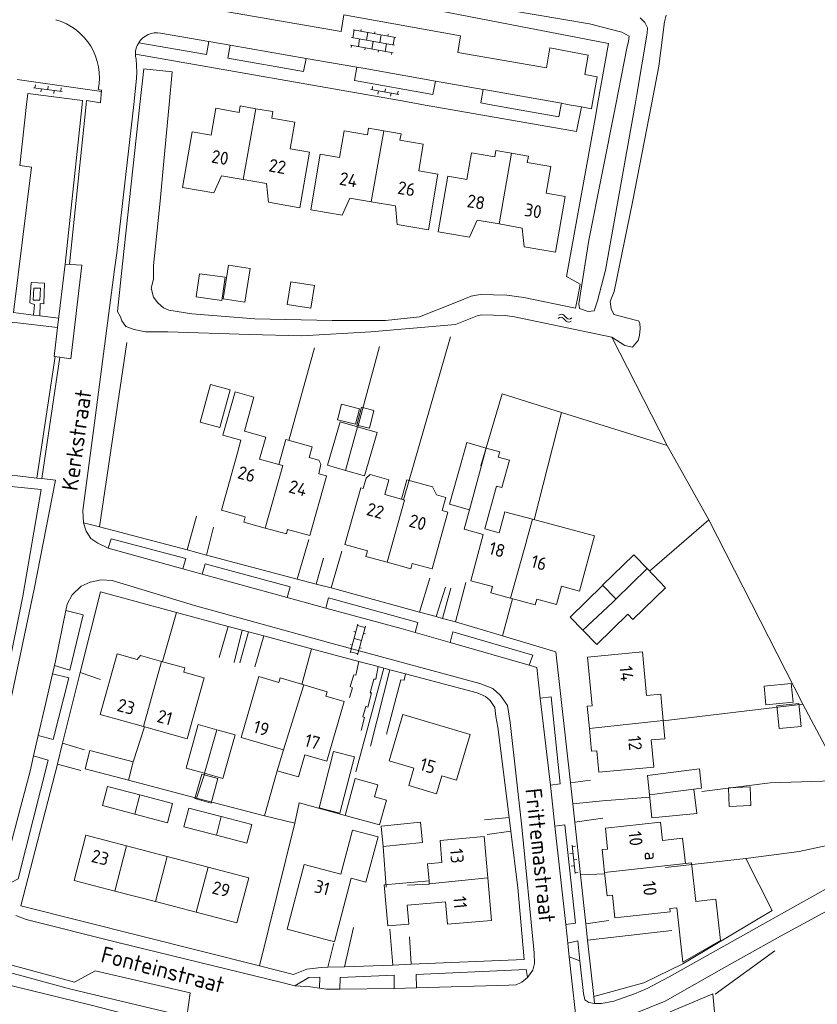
# Model space of a CAD drawing. Header units: metres. Extents: x 157366 to 159470, y 577030 to 578469.
# Tile 28 of 35: x 159140 to 159263, y 577361 to 577513. Entities that reach past the tile are written whole.
import ezdxf

# ---------------------------------------------------------------- set-up
doc = ezdxf.new("R2010")
doc.units = ezdxf.units.M
doc.header["$MEASUREMENT"] = 0
for name, color, linetype, lineweight in [('Gbkn_B01_hoofdgebouw', 1, 'Continuous', 18), ('Gbkn_B02_bijgebouw', 1, 'Continuous', 18), ('Gbkn_B07_tussenmuur', 252, 'Continuous', 18), ('Gbkn_B11_dakrand', 1, 'Continuous', 18), ('Gbkn_B14_dakrand bijgebouw', 1, 'Continuous', 18), ('Gbkn_S02_open verharding', 252, 'Continuous', 18), ('Gbkn_S05_water', 252, 'Continuous', 18), ('Gbkn_T02_raster', 252, 'Continuous', 18), ('Gbkn_T09_insteek sloot', 252, 'Continuous', 18), ('Gbkn_T20_overige afscheiding', 252, 'Continuous', 18), ('Gbkn_V00_kant verharding', 252, 'Continuous', 18), ('Gbkn_V02_kant open verharding', 252, 'Continuous', 18), ('Gbkn_W00_kant water (FD)', 252, 'Continuous', 18), ('Gbkn_Z02_huisnummer', 252, 'Continuous', 18), ('Gbkn_Z06_straatnaam', 7, 'Continuous', 18)]:
    doc.layers.add(name, color=color, linetype=linetype, lineweight=lineweight)
doc.styles.add('NLCS-ISO-M1000-T25', font='NLCS-ISO.ttf', dxfattribs={"height": 2.5})

msp = doc.modelspace()

# ---------------------------------------------------------------- linework, layer by layer
at = {"layer": 'Gbkn_B01_hoofdgebouw', "flags": 128}
for points in [[(159174.54, 577488.4), (159171.18, 577488.97), (159170, 577486.34), (159165.15, 577487.18), (159166.64, 577495.77), (159169.6, 577495.26), (159170.32, 577499.39), (159173.91, 577498.76), (159174.08, 577499.75), (159176.49, 577499.33)], [(159176.49, 577499.33), (159179.09, 577498.88), (159178.92, 577497.89), (159182.5, 577497.27), (159181.79, 577493.15), (159184.74, 577492.64), (159183.25, 577484.06), (159178.41, 577484.91), (159178.14, 577487.78), (159174.54, 577488.4)], [(159194.24, 577484.97), (159190.95, 577485.52), (159189.78, 577482.89), (159184.95, 577483.71), (159186.41, 577492.31), (159189.37, 577491.8), (159190.07, 577495.94), (159193.67, 577495.32), (159193.84, 577496.31), (159196.2, 577495.91)], [(159196.2, 577495.91), (159198.86, 577495.46), (159198.69, 577494.47), (159202.29, 577493.86), (159201.59, 577489.73), (159204.55, 577489.23), (159203.1, 577480.64), (159198.27, 577481.46), (159197.99, 577484.34), (159194.24, 577484.97)], [(159215.89, 577492.48), (159213.5, 577492.9), (159213.33, 577491.92), (159209.74, 577492.54), (159209.02, 577488.42), (159206.07, 577488.94), (159204.57, 577480.36), (159209.4, 577479.52), (159210.59, 577482.14), (159213.97, 577481.55)], [(159213.97, 577481.55), (159217.53, 577480.92), (159217.86, 577478.03), (159222.68, 577477.19), (159224.18, 577485.78), (159221.23, 577486.29), (159221.95, 577490.41), (159218.33, 577491.04), (159218.51, 577492.03), (159215.89, 577492.48)], [(159177.93, 577434.67), (159174.62, 577435.58), (159174.85, 577436.41), (159171.19, 577437.42), (159173.63, 577446.24)], [(159177.04, 577445.29), (159180.02, 577444.47)], [(159187.3, 577442.45), (159184.82, 577433.5), (159181.38, 577434.45), (159181.19, 577433.76), (159177.93, 577434.67)], [(159196.7, 577429.38), (159193.45, 577430.29), (159193.69, 577431.14), (159190.2, 577432.12), (159192.66, 577440.86), (159193.05, 577440.75)], [(159196.35, 577439.83), (159198.92, 577439.11)], [(159205.18, 577437.35), (159206.1, 577437.1), (159203.65, 577428.36), (159200.59, 577429.22), (159200.35, 577428.35), (159196.7, 577429.38)], [(159215.78, 577436.91), (159219.12, 577436.02)], [(159211.76, 577434.54), (159213.98, 577433.94)], [(159215.73, 577423.85), (159212.68, 577424.67), (159212.94, 577425.64), (159209.62, 577426.53), (159211.53, 577433.67)], [(159223.58, 577425.68), (159222.82, 577422.87), (159219.79, 577423.68), (159219.56, 577422.82), (159215.73, 577423.85)], [(159159.16, 577404.05), (159152.49, 577405.92), (159155.1, 577415.27), (159158.17, 577414.41), (159158.69, 577415.01), (159161.96, 577414.09)], [(159161.96, 577414.09), (159165.55, 577413.09), (159165.36, 577412.45), (159168.52, 577411.57), (159165.89, 577402.17), (159159.16, 577404.05)], [(159236.71, 577408.84), (159236.08, 577415.56), (159227.6, 577414.77), (159228.3, 577407.26), (159227.58, 577407.19), (159227.9, 577403.75)], [(159180.73, 577400.46), (159174.21, 577402.36), (159176.95, 577411.77), (159180.04, 577410.87), (159180.23, 577411.54), (159183.9, 577410.47)], [(159183.9, 577410.47), (159187.46, 577409.43), (159187.27, 577408.75), (159190.1, 577407.93), (159187.42, 577398.72), (159184.03, 577399.7), (159183.04, 577396.29), (159179.79, 577397.23), (159180.73, 577400.46)], [(159239.27, 577405.01), (159239, 577407.81)], [(159209.52, 577402.84), (159207.42, 577395.76), (159205.15, 577396.44), (159204.34, 577393.7), (159200.05, 577394.97), (159200.83, 577397.64), (159197.02, 577398.77), (159199.13, 577405.92), (159209.52, 577402.84)], [(159227.9, 577403.75), (159228.23, 577400.25), (159229.03, 577400.32), (159229.34, 577397.01), (159237.82, 577397.8), (159237.43, 577401.98), (159239.53, 577402.18), (159239.27, 577405.01)], [(159239.17, 577386.49), (159238.86, 577389.31), (159230.36, 577388.38), (159230.71, 577385.16), (159229.85, 577385.07), (159230.23, 577381.57)], [(159154.74, 577378.69), (159148.46, 577380.33), (159150.28, 577387.29), (159156.56, 577385.65)], [(159195.32, 577387.04), (159193.46, 577380.06), (159191.18, 577380.66), (159188.58, 577370.88), (159181.3, 577372.81), (159183.95, 577382.78), (159189.56, 577381.29), (159191.36, 577388.09), (159195.32, 577387.04)], [(159212.24, 577380.7), (159211.68, 577387.08), (159204.87, 577386.49), (159205.17, 577383.08), (159202.95, 577382.88), (159203.18, 577380.24)], [(159156.56, 577385.65), (159162.83, 577384)], [(159162.83, 577384), (159169.11, 577382.36)], [(159169.11, 577382.36), (159175.39, 577380.72), (159173.57, 577373.76), (159167.29, 577375.41)], [(159203.48, 577376.83), (159205.7, 577377.02), (159206.01, 577373.56), (159212.81, 577374.16), (159212.24, 577380.7)], [(159230.23, 577381.57), (159230.24, 577381.48)], [(159230.24, 577381.48), (159230.63, 577377.97), (159231.44, 577378.06), (159231.82, 577374.56), (159240.37, 577375.5), (159240.32, 577376)], [(159161.01, 577377.05), (159154.74, 577378.69)], [(159167.29, 577375.41), (159161.01, 577377.05)]]:
    msp.add_lwpolyline(points, dxfattribs=at)
at = {"layer": 'Gbkn_B02_bijgebouw', "flags": 128}
for points in [[(159172.5, 577455.98), (159170.92, 577450.19), (159167.9, 577451.01), (159169.48, 577456.8), (159172.5, 577455.98)], [(159173.63, 577446.24), (159174.18, 577448.19), (159171.38, 577448.98), (159173.27, 577455.69), (159176.19, 577454.87), (159174.71, 577449.61), (159178, 577448.69), (159177.04, 577445.29)], [(159190.29, 577443.55), (159187.54, 577444.34), (159189.46, 577451.04), (159192.17, 577450.27)], [(159192.17, 577450.27), (159195.16, 577449.42), (159193.25, 577442.71), (159190.29, 577443.55)], [(159209.43, 577437.49), (159206.34, 577438.36), (159208.21, 577445.07)], [(159213.6, 577441.13), (159211.76, 577434.54)], [(159211.53, 577433.67), (159208.6, 577434.49), (159209.43, 577437.49)], [(159226.91, 577418.9), (159229.04, 577416.72), (159233.82, 577421.39), (159234.62, 577420.57), (159239.61, 577425.46), (159236.82, 577428.42)], [(159229.93, 577425.83), (159229.91, 577425.82), (159224.92, 577420.94), (159226.91, 577418.9)], [(159168.57, 577396.86), (159165.72, 577397.66), (159167.61, 577404.37), (159170.45, 577403.57)], [(159170.45, 577403.57), (159173.3, 577402.77), (159171.41, 577396.06), (159168.57, 577396.86)], [(159157.59, 577398.59), (159156.85, 577395.77), (159150.15, 577397.52), (159150.89, 577400.35), (159157.59, 577398.59)], [(159243.98, 577394.4), (159245.2, 577394.55), (159244.89, 577397.54), (159236.88, 577396.48), (159237.16, 577393.52)], [(159196.61, 577392.72), (159195.56, 577388.9), (159190.26, 577390.35), (159191.81, 577396.02), (159195.28, 577395.06), (159194.77, 577393.22), (159196.61, 577392.72)], [(159157.84, 577390.53), (159152.84, 577391.86), (159153.63, 577394.83), (159158.62, 577393.51)], [(159237.16, 577393.52), (159237.51, 577389.99), (159244.44, 577390.66), (159243.98, 577394.4)], [(159158.62, 577393.51), (159163.64, 577392.18), (159162.85, 577389.2), (159157.84, 577390.53)], [(159170.4, 577387.28), (159165.38, 577388.59), (159166.13, 577391.48), (159171.16, 577390.17)], [(159171.16, 577390.17), (159175.86, 577388.94), (159175.11, 577386.06), (159170.4, 577387.28)], [(159202.19, 577386.18), (159201.87, 577389.3), (159195.8, 577388.68), (159196.11, 577385.56), (159202.19, 577386.18)], [(159240.7, 577356.2), (159240.34, 577360.05), (159246.91, 577362.85), (159247.44, 577357.12)]]:
    msp.add_lwpolyline(points, dxfattribs=at)
at = {"layer": 'Gbkn_B07_tussenmuur', "flags": 128}
for points in [[(159174.54, 577488.4), (159176.49, 577499.33)], [(159194.24, 577484.97), (159196.2, 577495.91)], [(159213.97, 577481.55), (159215.89, 577492.48)], [(159190.29, 577443.55), (159192.17, 577450.27)], [(159209.43, 577437.49), (159212, 577446.99)], [(159180.02, 577444.47), (159180.63, 577444.3)], [(159177.93, 577434.67), (159180.63, 577444.3)], [(159196.7, 577429.38), (159199.39, 577438.98)], [(159198.92, 577439.11), (159199.39, 577438.98)], [(159219.12, 577436.02), (159218.2, 577432.69), (159218.2, 577432.65)], [(159218.2, 577432.65), (159215.73, 577423.85)], [(159236.82, 577428.42), (159231.99, 577423.69)], [(159231.99, 577423.69), (159231.91, 577423.78), (159229.93, 577425.83)], [(159231.99, 577423.69), (159231.45, 577423.2), (159226.91, 577418.9)], [(159159.16, 577404.05), (159161.96, 577414.09)], [(159180.73, 577400.46), (159183.9, 577410.47)], [(159227.9, 577403.75), (159239.27, 577405.01)], [(159168.57, 577396.86), (159170.45, 577403.57)], [(159237.16, 577393.52), (159243.98, 577394.4)], [(159158.62, 577393.51), (159157.84, 577390.53)], [(159171.16, 577390.17), (159170.4, 577387.28)], [(159156.56, 577385.65), (159154.74, 577378.69)], [(159162.83, 577384), (159161.01, 577377.05)], [(159169.11, 577382.36), (159167.29, 577375.41)], [(159242.69, 577382.94), (159230.23, 577381.57)], [(159203.22, 577379.81), (159212.24, 577380.7)], [(159203.18, 577380.24), (159203.22, 577379.81)]]:
    msp.add_lwpolyline(points, dxfattribs=at)
at = {"layer": 'Gbkn_B11_dakrand', "flags": 128}
for points in [[(159180.02, 577444.47), (159181.09, 577448.33), (159185.17, 577447.2), (159184.71, 577445.54), (159186.19, 577445.12), (159186.48, 577444.53), (159186.19, 577443.03), (159187.36, 577442.69), (159187.3, 577442.45)], [(159196.35, 577439.83), (159196.98, 577442.11), (159194.12, 577442.91), (159193.5, 577442.36), (159193.05, 577440.75)], [(159205.18, 577437.35), (159205.75, 577439.39), (159204.32, 577439.79), (159203.73, 577441), (159199.75, 577442.08), (159198.92, 577439.11)], [(159213.98, 577433.94), (159214.85, 577437.17), (159215.78, 577436.91)], [(159219.12, 577436.02), (159228.66, 577433.46), (159226.38, 577424.93), (159223.58, 577425.68)], [(159239, 577407.81), (159238.89, 577409.04), (159236.71, 577408.84)], [(159242.69, 577382.94), (159242.24, 577386.83), (159239.17, 577386.49)], [(159240.32, 577376), (159241.4, 577376.12), (159242.32, 577367.74), (159248.13, 577371.06), (159247.4, 577377.44), (159244.32, 577377.09), (159243.64, 577383.05), (159242.69, 577382.94)], [(159203.48, 577376.83), (159199.79, 577376.51), (159200.04, 577373.59), (159196.82, 577373.31), (159196.27, 577379.64), (159203.18, 577380.24)]]:
    msp.add_lwpolyline(points, dxfattribs=at)
at = {"layer": 'Gbkn_B14_dakrand bijgebouw', "flags": 128}
for points in [[(159171.44, 577470.03), (159174.78, 577469.49), (159175.61, 577474.67), (159172.27, 577475.21), (159171.44, 577470.03)], [(159171.73, 577473.33), (159171.23, 577469.76), (159167.29, 577470.31), (159167.79, 577473.89), (159171.73, 577473.33)], [(159181.32, 577469.15), (159184.98, 577468.57), (159185.52, 577472.06), (159181.87, 577472.63), (159181.32, 577469.15)], [(159189.68, 577453.76), (159189.08, 577451.36), (159191.85, 577450.67), (159192.45, 577453.06), (159189.68, 577453.76)], [(159192.07, 577450.54), (159193.98, 577450.06), (159194.66, 577452.81), (159192.75, 577453.28), (159192.07, 577450.54)], [(159212, 577446.99), (159208.98, 577447.83), (159208.21, 577445.07)], [(159213.6, 577441.13), (159214.42, 577440.9), (159215.59, 577445.11), (159213.85, 577445.59), (159214.07, 577446.41), (159212, 577446.99)], [(159229.93, 577425.83), (159234.74, 577430.55), (159236.82, 577428.42)], [(159259.01, 577410.69), (159259.29, 577407.81), (159255.11, 577407.4), (159254.83, 577410.28), (159259.01, 577410.69)], [(159256.77, 577407.26), (159257.13, 577403.73), (159260.53, 577404.08), (159260.17, 577407.61), (159256.77, 577407.26)], [(159191.67, 577399.37), (159188.47, 577400.2), (159186.22, 577391.53), (159189.42, 577390.7), (159191.67, 577399.37)], [(159167.1, 577392.94), (159169.6, 577392.26), (159170.63, 577396.05), (159168.13, 577396.73), (159167.1, 577392.94)], [(159252.81, 577391.88), (159252.68, 577394.78), (159249.32, 577394.62), (159249.45, 577391.72), (159252.81, 577391.88)]]:
    msp.add_lwpolyline(points, dxfattribs=at)
at = {"layer": 'Gbkn_S02_open verharding'}
for points in [[(159191.66, 577511.44), (159191.45, 577510.26)], [(159191.46, 577511.47), (159198.06, 577510.32)], [(159192.74, 577511.55), (159192.69, 577511.26)], [(159191.25, 577510.29), (159197.85, 577509.13)], [(159192.48, 577510.08), (159192.28, 577508.9)], [(159193.73, 577511.08), (159193.52, 577509.89)], [(159194.81, 577511.19), (159194.76, 577510.89)], [(159195.79, 577510.71), (159195.59, 577509.53)], [(159196.88, 577510.83), (159196.83, 577510.53)], [(159197.86, 577510.35), (159197.65, 577509.17)], [(159191.05, 577509.11), (159197.64, 577507.95)], [(159191.24, 577509.08), (159191.19, 577508.78)], [(159193.31, 577508.71), (159193.26, 577508.42)], [(159194.55, 577509.71), (159194.35, 577508.53)], [(159195.38, 577508.35), (159195.33, 577508.06)], [(159196.62, 577509.35), (159196.41, 577508.17)], [(159197.45, 577507.99), (159197.4, 577507.69)], [(159142.23, 577502.56), (159146.6, 577502)], [(159142.5, 577503.03), (159142.43, 577502.54)], [(159143.42, 577502.41), (159143.36, 577501.92)], [(159144.48, 577502.78), (159144.42, 577502.28)], [(159145.41, 577502.16), (159145.35, 577501.66)], [(159146.46, 577502.53), (159146.4, 577502.03)], [(159194.2, 577502.29), (159198.53, 577501.52)], [(159194.48, 577502.75), (159194.4, 577502.26)], [(159196.45, 577502.4), (159196.37, 577501.91)], [(159195.38, 577502.08), (159195.29, 577501.59)], [(159197.35, 577501.73), (159197.26, 577501.24)], [(159198.42, 577502.05), (159198.34, 577501.56)], [(159192.22, 577419.84), (159191.02, 577415.4)], [(159191.89, 577418.63), (159191.6, 577418.71)], [(159193.32, 577419.33), (159192.17, 577419.65)], [(159193.38, 577419.53), (159192.17, 577415.09)], [(159192.78, 577417.31), (159191.62, 577417.62)], [(159193.37, 577418.34), (159193.08, 577418.42)], [(159191.34, 577416.61), (159191.05, 577416.68)], [(159192.23, 577415.28), (159191.07, 577415.59)], [(159192.76, 577416.12), (159192.48, 577416.2)], [(159225.23, 577385.75), (159225.71, 577381.37)], [(159225.75, 577385.6), (159225.25, 577385.55)], [(159225.36, 577384.55), (159224.86, 577384.5)], [(159225.58, 577382.56), (159225.08, 577382.51)], [(159225.97, 577383.61), (159225.47, 577383.56)], [(159226.18, 577381.62), (159225.69, 577381.57)]]:
    msp.add_lwpolyline(points, dxfattribs=at)
at = {"layer": 'Gbkn_S05_water'}
for points in [[(159223.96, 577467.51, 0.417728), (159223.21, 577467.47)], [(159223.86, 577467.04, 0.417728), (159223.11, 577467)], [(159224.32, 577466.55, 0.417728), (159225.07, 577466.59)], [(159224.42, 577467.02, 0.417728), (159225.17, 577467.06)]]:
    msp.add_lwpolyline(points, format="xyb", dxfattribs=at)
for points in [[(159224.42, 577467.02), (159223.96, 577467.51)], [(159224.32, 577466.55), (159223.86, 577467.04)]]:
    msp.add_lwpolyline(points, dxfattribs=at)
at = {"layer": 'Gbkn_T02_raster', "flags": 128}
msp.add_lwpolyline([(159260.24, 577384.77), (159271.44, 577387.19)], dxfattribs=at)
at = {"layer": 'Gbkn_T09_insteek sloot', "flags": 128}
for points in [[(159166.35, 577521.38), (159201.87, 577514.97), (159230.83, 577509.39), (159229.16, 577500)], [(159237.47, 577500), (159238.61, 577505.91), (159239.49, 577512.71), (159239.73, 577513.77)], [(159158.59, 577500), (159159.2, 577505.5), (159163.56, 577505.04), (159163.11, 577500)], [(159155.9, 577475.39), (159158.59, 577500)], [(159163.11, 577500), (159162.31, 577491.26)], [(159229.16, 577500), (159228.88, 577498.39), (159224.36, 577473.47), (159226.48, 577472.29), (159226.11, 577470.34), (159225.77, 577468.57)], [(159235.03, 577466.7), (159231.66, 577467.6), (159231.23, 577468.47), (159231.12, 577469.59), (159231.73, 577471.14), (159234.55, 577484.91), (159237.47, 577500)], [(159162.31, 577491.26), (159161.71, 577485.06), (159160.69, 577475.16), (159160.71, 577473.06), (159160.36, 577471.63), (159160.71, 577470.26), (159161.37, 577469.4), (159162.23, 577468.64), (159163.05, 577468.28), (159166.6, 577467.69), (159176.3, 577466.92), (159188.24, 577466.68), (159196.49, 577466.65), (159201.7, 577467.23)], [(159155.15, 577468.06), (159155.9, 577475.39)], [(159217.78, 577470.19), (159215.18, 577470.58), (159211.04, 577470.7), (159209.69, 577470.42), (159207.39, 577469.5)], [(159207.39, 577469.5), (159201.7, 577467.23)], [(159217.78, 577470.19), (159225.77, 577468.57)], [(159207.28, 577466.04), (159194.2, 577464.9), (159183.55, 577464.32), (159175.52, 577464.49), (159162.93, 577464.9), (159159.46, 577464.94), (159157.74, 577465.28), (159156.44, 577465.72), (159155.8, 577466.63), (159155.62, 577467.22), (159155.15, 577468.06)], [(159216.36, 577467.24), (159214.93, 577467.42), (159211.33, 577467.53), (159210.62, 577467.37), (159207.28, 577466.04)], [(159234.55, 577462.58), (159233.34, 577462.83), (159231.34, 577464.08), (159216.36, 577467.24)], [(159235.47, 577466.61), (159235.67, 577466.27), (159235.74, 577465.46), (159235.61, 577464.38), (159235.41, 577463.6), (159235.06, 577463.18), (159234.55, 577462.58)], [(159235.03, 577466.7), (159235.47, 577466.61)]]:
    msp.add_lwpolyline(points, dxfattribs=at)
at = {"layer": 'Gbkn_T20_overige afscheiding', "flags": 128}
for points in [[(159152.38, 577434.84), (159156.59, 577463.28)], [(159192.18, 577450.27), (159195.53, 577462.67)], [(159199.24, 577439.02), (159206.5, 577464.13)], [(159223.61, 577452.46), (159239.9, 577447.37), (159231.34, 577464.08)], [(159181.57, 577448.17), (159185.5, 577462.47)], [(159211.15, 577444.25), (159214.44, 577455.36), (159223.61, 577452.46), (159219.41, 577435.94)], [(159239.9, 577447.37), (159246.31, 577435.94)], [(159237.14, 577427.99), (159246.31, 577435.94), (159260.79, 577407.48), (159239.27, 577404.94)], [(159214.5, 577418.03), (159216.07, 577423.76)], [(159162.08, 577414.06), (159164.27, 577421.64)], [(159183.59, 577410.56), (159185.04, 577416.03)], [(159191.91, 577397.08), (159196.21, 577413.06)], [(159149.41, 577412.41), (159152.55, 577411.31)], [(159260.79, 577407.48), (159266.74, 577396.28)], [(159157.59, 577398.59), (159159.31, 577404.01)], [(159156.85, 577395.77), (159167.35, 577392.99), (159168.62, 577396.85)], [(159167.35, 577392.99), (159177.84, 577390.29), (159179.79, 577397.23)], [(159245.25, 577394.06), (159255.78, 577395.38), (159267.02, 577395.74)], [(159229.9, 577392.58), (159237.2, 577393.17)], [(159182.48, 577389.15), (159183.17, 577392.27), (159190.26, 577390.35)], [(159177.03, 577367.15), (159182.48, 577389.15), (159177.84, 577390.29)], [(159196.11, 577385.56), (159196.56, 577379.3)], [(159252.02, 577383.68), (159260.24, 577384.77)], [(159242.3, 577367.47), (159243.32, 577368.09), (159256.08, 577375.67), (159252.02, 577383.68), (159239.62, 577382.33)], [(159226.52, 577381.21), (159230.26, 577381.36)], [(159199.84, 577379.59), (159203.23, 577379.73)], [(159247.31, 577362.78), (159256.48, 577369.45)], [(159228.58, 577362.4), (159236.31, 577364.52), (159242.3, 577367.47)]]:
    msp.add_lwpolyline(points, dxfattribs=at)
at = {"layer": 'Gbkn_V00_kant verharding', "flags": 128}
for points in [[(159139.68, 577503.83), (159152.7, 577502)], [(159141.15, 577500), (159141.34, 577501.67), (159149.76, 577500.61), (159149.71, 577500)], [(159142.21, 577467.5), (159139.1, 577467.9), (159141.9, 577490.29), (159140.1, 577490.59), (159141.15, 577500)], [(159147.08, 577475.38), (159149.71, 577500)], [(159147.73, 577475.33), (159150.32, 577500)], [(159150.32, 577500), (159150.38, 577500.58)], [(159155.07, 577477.07), (159154.67, 577474.53), (159151.45, 577449.7), (159149.82, 577437.39), (159149.92, 577435.49), (159150.3, 577434.17), (159151.04, 577433.05), (159152.13, 577432.31), (159153.7, 577431.57)], [(159145.9, 577465.61), (159147.08, 577475.38), (159149.67, 577475.2), (159147.96, 577460.78), (159146.24, 577461.02)], [(159142.21, 577467.5), (159143.18, 577467.38), (159143.21, 577469.31), (159143.8, 577469.24), (159143.9, 577472.44), (159141.87, 577472.54), (159141.66, 577469.37), (159142.35, 577469.16), (159142.21, 577467.5)], [(159143.26, 577471.65), (159143.16, 577469.8), (159142.17, 577469.8), (159142.27, 577471.68), (159143.26, 577471.65)], [(159143.18, 577467.38), (159146.07, 577467.02)], [(159143.47, 577442.29), (159142.72, 577442.37), (159135.83, 577443.17), (159138.89, 577466.4), (159145.9, 577465.61), (159145.37, 577461.14), (159146.24, 577461.02), (159143.47, 577442.29)], [(159142.72, 577442.37), (159145.57, 577461.11)], [(159072.6, 577392.29), (159074.73, 577392.45), (159077.21, 577392.44), (159080.06, 577391.88), (159083.89, 577390.99), (159083.76, 577390.48), (159083.41, 577389.19), (159103.72, 577384.06), (159125.08, 577378.79), (159126.25, 577378.43), (159127.72, 577378.43), (159128.81, 577378.43), (159129.95, 577378.94), (159130.92, 577379.7), (159131.96, 577380.79), (159132.62, 577382.54), (159135.07, 577392.59), (159137.61, 577403.07), (159142.3, 577425.24), (159145.58, 577442.04), (159143.47, 577442.29)], [(159135.42, 577399.29), (159135.78, 577400.64), (159140.57, 577424.17), (159143.37, 577440.6), (159138.75, 577441.06)], [(159149.92, 577435.49), (159152.38, 577434.84), (159165.88, 577431.28), (159167.32, 577436.49)], [(159165.88, 577431.28), (159168.89, 577430.48), (159169.96, 577434.81)], [(159153.7, 577431.57), (159154.16, 577433), (159165.69, 577429.96), (159165.23, 577428.39), (159153.7, 577431.57)], [(159168.89, 577430.48), (159182.83, 577426.8), (159184.67, 577432.92)], [(159185.8, 577426.02), (159188.07, 577425.42), (159189.72, 577431.08)], [(159182.83, 577426.8), (159185.8, 577426.02), (159186.92, 577430.02)], [(159165.23, 577428.39), (159168.21, 577427.56)], [(159168.21, 577427.56), (159168.66, 577429.12), (159181.79, 577425.58), (159181.31, 577423.93), (159168.21, 577427.56)], [(159186.29, 577363.72), (159187.37, 577363.57), (159189.43, 577363.58), (159197.81, 577363.64), (159197.83, 577363.64), (159201.24, 577363.74), (159215.46, 577364.18), (159216.6, 577364.21), (159217.49, 577364.66), (159218.38, 577365.37), (159219.17, 577366.49), (159219.45, 577367.53), (159219.37, 577369.16), (159217.48, 577388.58), (159215.66, 577404.66), (159215.28, 577407.3), (159214.19, 577408.84), (159213.02, 577409.91), (159211.02, 577410.7), (159187.68, 577417.02), (159167.03, 577422.7), (159154.31, 577426.55), (159152.64, 577426.68), (159150.96, 577426.34), (159149.54, 577425.69), (159148.19, 577424.39), (159147.38, 577422.92), (159147.18, 577421.96), (159145.59, 577414.14), (159145.44, 577413.46), (159145.14, 577412.18), (159144.09, 577407.69), (159142.94, 577402.66), (159142.22, 577399.52), (159141.67, 577397.16), (159140.2, 577391.55), (159137.55, 577381.39)], [(159188.07, 577425.42), (159201.7, 577421.71), (159203.3, 577426.91)], [(159205.24, 577420.74), (159207.24, 577420.2), (159208.87, 577426.29)], [(159188.52, 577370.66), (159187.6, 577366.94), (159186.56, 577366.9), (159184.32, 577366.62), (159182.27, 577365.84), (159177.03, 577367.15), (159140.24, 577376.39), (159145.88, 577398.27), (159145.89, 577398.29), (159146.69, 577401.48), (159149.41, 577412.41), (159152.51, 577424.82), (159164.27, 577421.64), (159172.23, 577419.49), (159170.84, 577414.72)], [(159201.7, 577421.71), (159204.29, 577421.01), (159205.24, 577420.74), (159206.53, 577425.38)], [(159204.29, 577421.01), (159205.74, 577425.56)], [(159181.31, 577423.93), (159187.26, 577422.33)], [(159187.26, 577422.33), (159187.68, 577423.9), (159201.47, 577420.08), (159201.04, 577418.56), (159198.86, 577419.19), (159187.26, 577422.33)], [(159145.44, 577413.46), (159147.8, 577412.74), (159149.86, 577421.29), (159147.18, 577421.96)], [(159207.24, 577420.2), (159214.5, 577418.03), (159222.75, 577415.57), (159224.96, 577395.39), (159225.32, 577392.12), (159225.63, 577389.33), (159226.52, 577381.21), (159227.35, 577373.62), (159227.62, 577371.1), (159228.58, 577362.4), (159228.69, 577361.35), (159227.8, 577361.51), (159227.17, 577361.91), (159226.99, 577362.88), (159226.43, 577367.91), (159224.8, 577368.54), (159224.57, 577370.66), (159224.25, 577373.52), (159222.58, 577388.69), (159221.88, 577395.03), (159220.33, 577408.43), (159219.78, 577413.18), (159218.59, 577413.53)], [(159172.23, 577419.49), (159174.35, 577418.92), (159173.12, 577413.91)], [(159173.99, 577413.86), (159175.34, 577418.65), (159174.35, 577418.92)], [(159175.34, 577418.65), (159177.7, 577418.02), (159176.3, 577413.25)], [(159206.45, 577417.01), (159206.83, 577418.65), (159219.17, 577415.06), (159218.59, 577413.53), (159206.45, 577417.01)], [(159177.7, 577418.02), (159185.04, 577416.03), (159192.37, 577414.08), (159191.89, 577411.99), (159191.56, 577412.02), (159191.03, 577410.21), (159191.36, 577410.03), (159190.92, 577408.54)], [(159201.04, 577418.56), (159206.45, 577417.01)], [(159192.37, 577414.08), (159195.35, 577413.29), (159194.97, 577411.38), (159194.66, 577411.38), (159194.1, 577409.27), (159194.33, 577409.24), (159193.74, 577407.06), (159193.46, 577407.14), (159192.96, 577405.54), (159193.24, 577405.44), (159192.7, 577403.46)], [(159194.15, 577401.04), (159197.14, 577412.81), (159196.21, 577413.06), (159195.35, 577413.29)], [(159196.64, 577402.87), (159198.85, 577411.27), (159199.36, 577411.22), (159199.53, 577412.18), (159197.14, 577412.81)], [(159142.94, 577402.66), (159145.23, 577402.08), (159147.65, 577411.57), (159145.14, 577412.18)], [(159199.53, 577412.18), (159210.61, 577409.23), (159211.88, 577408.69), (159212.59, 577408.06), (159213.3, 577406.99), (159213.5, 577405.62), (159213.78, 577403.97), (159215.52, 577390.02), (159211.74, 577389.65)], [(159220.33, 577408.43), (159221.99, 577408.61), (159223.4, 577395.2), (159221.88, 577395.03)], [(159146.69, 577401.48), (159150.06, 577400.45)], [(159137.14, 577379.13), (159139.84, 577380.55), (159144.47, 577398.88), (159142.22, 577399.52)], [(159145.88, 577398.27), (159149.5, 577397.3)], [(159224.96, 577395.39), (159228.05, 577395.78)], [(159228.99, 577358.41), (159232.04, 577358.89), (159234.73, 577359.77), (159239.56, 577361.72), (159248.61, 577366.84), (159257.37, 577371.71), (159268.6, 577377.82), (159279.42, 577383.88), (159273.81, 577394.41)], [(159225.32, 577392.12), (159229.9, 577392.58)], [(159228.69, 577361.35), (159229.76, 577361.32), (159231.69, 577361.68), (159234.86, 577362.84), (159236.79, 577363.68), (159240.22, 577365.45), (159255.39, 577373.97), (159273.38, 577384.06), (159273.86, 577384.7), (159274.01, 577385.2), (159273.58, 577386.37), (159270.31, 577392.49)], [(159215.52, 577390.02), (159215.78, 577387.9)], [(159225.63, 577389.33), (159229.98, 577389.94)], [(159222.58, 577388.69), (159224.11, 577388.88), (159225.75, 577373.72), (159224.25, 577373.52)], [(159200.4, 577367.39), (159217.85, 577368.14), (159216.87, 577379.16), (159215.78, 577387.9), (159212.15, 577387.42)], [(159139.5, 577374.94), (159141.08, 577374.28), (159155.2, 577370.74), (159180.26, 577364.62), (159182.49, 577364.08)], [(159187.6, 577366.94), (159190.14, 577367.02), (159191.52, 577373.09)], [(159227.35, 577373.62), (159230.91, 577374.12)], [(159190.14, 577367.02), (159197.51, 577367.27), (159197.6, 577367.27), (159197.15, 577372.81)], [(159197.6, 577367.27), (159200.4, 577367.39), (159200.15, 577371.64)], [(159227.62, 577371.1), (159240.63, 577372.59)], [(159127.28, 577369.16), (159127.99, 577370.13), (159128.88, 577370.79), (159130.2, 577371.34), (159131.83, 577371.37), (159135.87, 577370.32), (159137.75, 577367.55), (159148.54, 577364.65), (159151.69, 577366.37), (159166.34, 577362.98), (159165.83, 577359.28), (159147.95, 577363.56), (159127.28, 577369.16)], [(159224.57, 577370.66), (159226.13, 577371), (159226.43, 577367.91)], [(159235.1, 577284.73), (159233.89, 577296.32), (159232.29, 577296.17), (159231.98, 577299.05), (159231.12, 577307.07), (159230.67, 577311.31), (159232.22, 577313.51), (159231.11, 577324.36), (159229.18, 577325.93), (159228.94, 577328.37), (159228.31, 577334.7), (159226.58, 577352), (159226.31, 577354.76), (159226.17, 577356.12), (159224.8, 577368.54)], [(159126.42, 577367.11), (159150.87, 577361.12), (159166.24, 577357.19)], [(159189.43, 577363.58), (159189.48, 577365.35), (159197.81, 577365.7), (159197.81, 577363.64)], [(159218.38, 577365.37), (159218.15, 577366.59), (159201.19, 577365.82), (159201.24, 577363.74)], [(159182.49, 577364.08), (159184.63, 577365.35), (159186.36, 577365.4), (159186.29, 577363.72)], [(159186.29, 577363.72), (159184.88, 577363.91), (159182.49, 577364.08)]]:
    msp.add_lwpolyline(points, dxfattribs=at)
at = {"layer": 'Gbkn_V02_kant open verharding', "flags": 128}
for points in [[(159228.35, 577500), (159229.11, 577504.26), (159227.22, 577504.61), (159227.69, 577507.6), (159221.81, 577508.71), (159221.27, 577505.63), (159207.6, 577508.02), (159208.03, 577510.58), (159190.06, 577513.79), (159189.62, 577511.22), (159162.6, 577515.93)], [(159169.22, 577509.71), (159161.8, 577511)], [(159158.42, 577509.49), (159168.86, 577507.68), (159169.22, 577509.71)], [(159172.5, 577509.14), (159169.22, 577509.71)], [(159172.5, 577509.14), (159172.14, 577507.12), (159183.84, 577505.05), (159184.24, 577507.09)], [(159184.24, 577507.09), (159172.5, 577509.14)], [(159157.92, 577507.73), (159157.94, 577507.37), (159158.01, 577507), (159158.13, 577504.98), (159158.1, 577504.01), (159157.65, 577500)], [(159202, 577500), (159199.6, 577500.42), (159157.92, 577507.73)], [(159192.03, 577505.74), (159184.24, 577507.09)], [(159192.03, 577505.74), (159191.68, 577503.67), (159203.76, 577501.54), (159204.15, 577503.6)], [(159204.15, 577503.6), (159193, 577505.57), (159192.03, 577505.74)], [(159150.38, 577500.58), (159152.54, 577500.24), (159152.71, 577502.17), (159152.17, 577502.27)], [(159211.51, 577502.31), (159204.15, 577503.6)], [(159211.51, 577502.31), (159211.16, 577500.22), (159212.43, 577500)], [(159223.59, 577500.16), (159211.92, 577502.23), (159211.51, 577502.31)], [(159157.65, 577500), (159155.07, 577477.07)], [(159226.67, 577499.61), (159225.89, 577495.79), (159202, 577500)], [(159212.43, 577500), (159223.18, 577498.1), (159223.56, 577500)], [(159223.56, 577500), (159223.59, 577500.16)], [(159224.48, 577500), (159223.59, 577500.16)], [(159226.67, 577499.61), (159224.48, 577500)], [(159226.67, 577499.61), (159228.23, 577499.33), (159228.35, 577500)]]:
    msp.add_lwpolyline(points, dxfattribs=at)
at = {"layer": 'Gbkn_V02_kant open verharding'}
for points in [[(159152.17, 577502.27, 0.395505), (159145.63, 577513.05)], [(159161.8, 577511, 0.305913), (159158.42, 577509.49)], [(159158.42, 577509.49, 0.14035), (159157.92, 577507.73)]]:
    msp.add_lwpolyline(points, format="xyb", dxfattribs=at)
at = {"layer": 'Gbkn_W00_kant water (FD)', "flags": 128}
for points in [[(159164.78, 577524.36), (159166.79, 577523.32), (159171.15, 577522.53), (159190.48, 577518.81), (159227.9, 577512.41), (159232.91, 577511.13), (159234.01, 577510.53), (159233.94, 577509.74), (159233.65, 577508.64), (159231.95, 577500)], [(159234.97, 577500), (159235.23, 577501.5), (159236.78, 577510.98), (159236.88, 577511.81), (159236.42, 577512.64), (159235.73, 577513.35)], [(159227.79, 577479.06), (159226.25, 577469.24), (159226.37, 577468.52), (159227.73, 577468.08), (159228.61, 577468.16), (159229.16, 577469.68), (159230.4, 577474.43), (159234.97, 577500)], [(159231.95, 577500), (159229.81, 577489.13), (159227.79, 577479.06)]]:
    msp.add_lwpolyline(points, dxfattribs=at)

# ---------------------------------------------------------------- texts
at = {"layer": 'Gbkn_Z02_huisnummer', "style": 'NLCS-ISO-M1000-T25'}
for s, rotation, p in [('20', 350.0949, (159169.51, 577491.05)), ('22', 350.0949, (159178.36, 577489.68)), ('24', 350.0949, (159189.25, 577487.63)), ('26', 350.0949, (159198.21, 577486.24)), ('28', 350.0949, (159208.9, 577484.19)), ('30', 350.0949, (159217.74, 577482.82)), ('26', 344.5188, (159173.51, 577442.38)), ('24', 344.5188, (159181.39, 577440.21)), ('22', 344.3931, (159193.38, 577436.72)), ('20', 344.3931, (159199.91, 577434.94)), ('18', 344.9911, (159212.25, 577430.68)), ('16', 344.9911, (159218.75, 577428.66)), ('14', 275.3344, (159232.52, 577413.32)), ('23', 344.4483, (159154.94, 577406.51)), ('21', 344.4483, (159161.1, 577404.81)), ('19', 343.8658, (159175.92, 577403.16)), ('17', 343.8658, (159183.81, 577401.07)), ('12', 275.3344, (159233.84, 577402.53)), ('15', 343.5038, (159201.59, 577397.38)), ('10', 276.2579, (159233.91, 577387.8)), ('23', 345.3526, (159150.95, 577383.23)), ('13', 274.9921, (159206.38, 577385.16)), ('a', 276.2579, (159236.35, 577384.7)), ('29', 345.3526, (159169.57, 577378.36)), ('31', 345.1719, (159185.32, 577378.54)), ('10', 276.2579, (159236.09, 577380.12)), ('11', 274.9921, (159206.89, 577377.8))]:
    msp.add_text(s, height=2, rotation=rotation, dxfattribs=at).set_placement(p)
at = {"layer": 'Gbkn_Z06_straatnaam', "style": 'NLCS-ISO-M1000-T25'}
for s, rotation, p in [('Kerkstraat', 81.9509, (159148.98, 577440.29)), ('Frittemastraat', 276.03, (159218.02, 577394.41)), ('Fonteinstraat', 345.519, (159152.42, 577367.78))]:
    msp.add_text(s, height=2.5, rotation=rotation, dxfattribs=at).set_placement(p)

doc.saveas('drawing.dxf')
